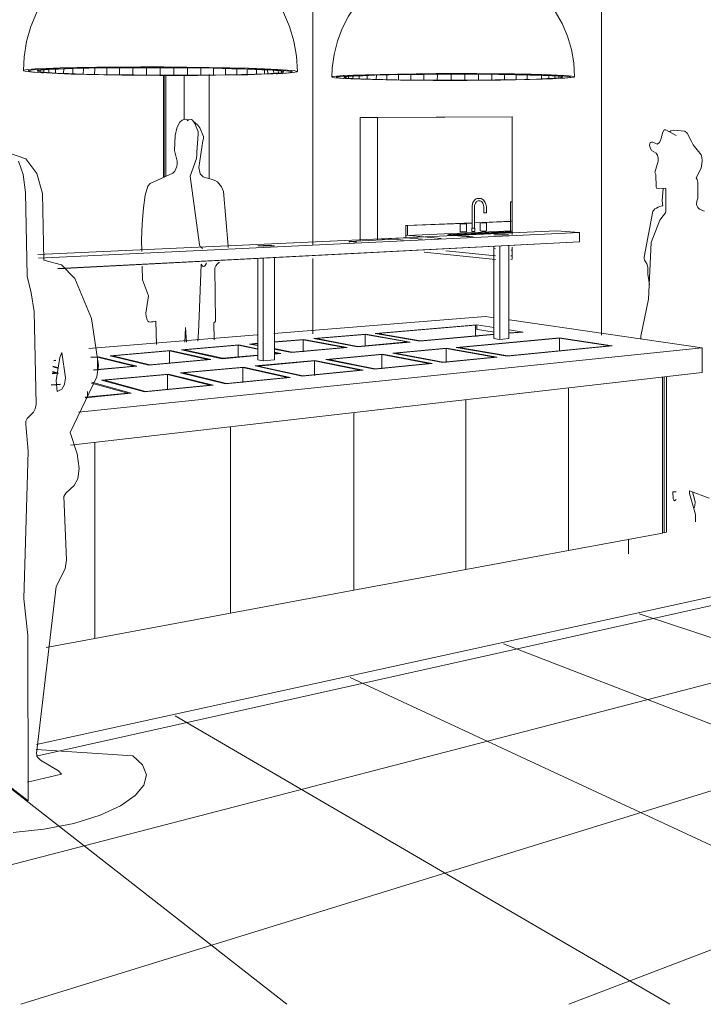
# Model space of a CAD drawing. Header units: metres. Extents: x -32 to 90, y -28 to 32.
# Tile 32 of 148: x 89.9995 to 90.0115, y 1.7346 to 1.7518. Entities that reach past the tile are written whole.
import ezdxf

# ---------------------------------------------------------------- set-up
doc = ezdxf.new("R2010")
doc.units = ezdxf.units.M
for name, color, linetype, lineweight in [('A-DETL-GENF', 92, 'Continuous', 18), ('A-FLOR', 192, 'Continuous', 18), ('A-FLOR-PATT', 8, 'Continuous', 50), ('A-GENM', 13, 'Continuous', 18), ('A-GLAZ', 151, 'Continuous', 18), ('A-WALL', 113, 'Continuous', 18), ('E-LITE-EQPM', 33, 'Continuous', 18), ('I-FURN', 30, 'Continuous', 18), ('P-SANR-FIXT', 6, 'Continuous', 18), ('Q-SPCQ', 91, 'Continuous', 9)]:
    doc.layers.add(name, color=color, linetype=linetype, lineweight=lineweight)

# ---------------------------------------------------------------- blocks, each defined once
blk = doc.blocks.new('FP_19-1-RESTAURANTE-BALCÃO DISTRIBUIÇÃO')
at = {"layer": 'A-FLOR-PATT', "lineweight": 9}
for p, q in [((-4.078629, 1.741843), (-4.091649, 1.738938)), ((-4.07868, 1.740638), (-4.081076, 1.74143)), ((-4.067111, 1.734591), (-4.083456, 1.740907)), ((-4.078686, 1.74051), (-4.10152, 1.734591)), ((-4.073826, 1.734591), (-4.086146, 1.740316)), ((-4.08054, 1.734591), (-4.08921, 1.739643)), ((-4.076968, 1.739213), (-4.091915, 1.734591)), ((-4.087254, 1.734591), (-4.092198, 1.738452)), ((-4.073499, 1.737966), (-4.08231, 1.734591))]:
    blk.add_line(p, q, dxfattribs=at)
blk = doc.blocks.new('FP_32-1-RESTAURANTE-BALCÃO DISTRIBUIÇÃO')
at = {"layer": 'E-LITE-EQPM', "lineweight": 9}
for p, q in [((-4.082788, 1.750802), (-4.082789, 1.750865)), ((-4.082659, 1.750808), (-4.08266, 1.750859)), ((-4.082557, 1.750814), (-4.082558, 1.750853)), ((-4.082485, 1.75082), (-4.082486, 1.750848)), ((-4.082445, 1.750827), (-4.082446, 1.750841))]:
    blk.add_line(p, q, dxfattribs=at)
blk = doc.blocks.new('FP_33-1-RESTAURANTE-BALCÃO DISTRIBUIÇÃO')
at = {"layer": 'E-LITE-EQPM', "lineweight": 9}
for p, q in [((-4.085847, 1.750797), (-4.085846, 1.750863)), ((-4.085685, 1.750792), (-4.085684, 1.750869)), ((-4.085501, 1.750788), (-4.0855, 1.750873)), ((-4.085299, 1.750784), (-4.085298, 1.750869)), ((-4.085298, 1.750869), (-4.085298, 1.750878)), ((-4.085081, 1.750866), (-4.08508, 1.750881)), ((-4.085081, 1.750781), (-4.085081, 1.750866)), ((-4.084852, 1.750864), (-4.084852, 1.750884)), ((-4.084852, 1.75078), (-4.084852, 1.750864)), ((-4.084616, 1.750778), (-4.084615, 1.750863)), ((-4.084615, 1.750863), (-4.084615, 1.750886)), ((-4.084375, 1.750863), (-4.084375, 1.750886)), ((-4.084374, 1.750778), (-4.084375, 1.750863)), ((-4.084133, 1.750863), (-4.084133, 1.750887)), ((-4.084133, 1.750779), (-4.084133, 1.750863)), ((-4.083894, 1.750865), (-4.083895, 1.750886)), ((-4.083894, 1.75078), (-4.083894, 1.750865)), ((-4.083662, 1.750868), (-4.083663, 1.750884)), ((-4.083662, 1.750782), (-4.083662, 1.750868)), ((-4.083441, 1.750871), (-4.083441, 1.750881)), ((-4.08344, 1.750785), (-4.083441, 1.750871)), ((-4.083233, 1.750875), (-4.083233, 1.750878)), ((-4.083232, 1.750789), (-4.083233, 1.750875)), ((-4.083041, 1.750794), (-4.083043, 1.750873)), ((-4.086222, 1.750821), (-4.086221, 1.750837)), ((-4.086174, 1.750815), (-4.086173, 1.750844)), ((-4.086094, 1.750808), (-4.086093, 1.75085)), ((-4.085984, 1.750802), (-4.085983, 1.750857))]:
    blk.add_line(p, q, dxfattribs=at)
blk = doc.blocks.new('FP_34-1-RESTAURANTE-BALCÃO DISTRIBUIÇÃO')
at = {"layer": 'E-LITE-EQPM', "lineweight": 9}
for p, q in [((-4.085981, 1.750861), (-4.085981, 1.750867)), ((-4.085808, 1.750867), (-4.085808, 1.750872)), ((-4.085609, 1.750872), (-4.085609, 1.750878)), ((-4.085386, 1.750877), (-4.085386, 1.750882)), ((-4.085144, 1.75088), (-4.085144, 1.750886)), ((-4.084887, 1.750883), (-4.084887, 1.750888)), ((-4.084619, 1.750885), (-4.084619, 1.75089)), ((-4.084346, 1.750886), (-4.084346, 1.750891)), ((-4.084072, 1.750886), (-4.084072, 1.750891)), ((-4.083804, 1.750885), (-4.083804, 1.75089)), ((-4.083545, 1.750882), (-4.083545, 1.750888)), ((-4.083301, 1.750879), (-4.083301, 1.750885)), ((-4.083077, 1.750876), (-4.083077, 1.750881)), ((-4.082875, 1.750871), (-4.082875, 1.750876)), ((-4.082699, 1.750866), (-4.0827, 1.750871)), ((-4.082553, 1.75086), (-4.082553, 1.750865)), ((-4.082438, 1.750853), (-4.082438, 1.750859)), ((-4.082354, 1.750847), (-4.082355, 1.750852)), ((-4.082304, 1.75084), (-4.082304, 1.750845)), ((-4.08229, 1.750833), (-4.08229, 1.750842))]:
    blk.add_line(p, q, dxfattribs=at)
blk = doc.blocks.new('FP_35-1-RESTAURANTE-BALCÃO DISTRIBUIÇÃO')
at = {"layer": 'E-LITE-EQPM', "lineweight": 9}
for p, q in [((-4.086382, 1.750837), (-4.086382, 1.750828)), ((-4.086374, 1.750833), (-4.086374, 1.750839)), ((-4.086331, 1.750841), (-4.086331, 1.750846)), ((-4.086254, 1.750848), (-4.086253, 1.750853)), ((-4.086143, 1.750854), (-4.086143, 1.750859))]:
    blk.add_line(p, q, dxfattribs=at)
blk = doc.blocks.new('FP_40-1-RESTAURANTE-BALCÃO DISTRIBUIÇÃO')
at = {"layer": 'E-LITE-EQPM', "lineweight": 9}
for p, q in [((-4.087589, 1.750893), (-4.08759, 1.750959)), ((-4.087483, 1.750899), (-4.087484, 1.750952)), ((-4.087402, 1.750906), (-4.087403, 1.750944)), ((-4.087349, 1.750913), (-4.087349, 1.750937)), ((-4.087323, 1.75092), (-4.087324, 1.750932))]:
    blk.add_line(p, q, dxfattribs=at)
blk = doc.blocks.new('FP_41-1-RESTAURANTE-BALCÃO DISTRIBUIÇÃO')
at = {"layer": 'E-LITE-EQPM', "lineweight": 9}
for p, q in [((-4.091606, 1.750935), (-4.091605, 1.750949)), ((-4.091574, 1.750927), (-4.091574, 1.750956)), ((-4.091513, 1.750919), (-4.091512, 1.750962)), ((-4.091423, 1.750912), (-4.091422, 1.75097)), ((-4.091307, 1.750905), (-4.091305, 1.750976)), ((-4.091166, 1.750898), (-4.091164, 1.750982)), ((-4.091003, 1.750892), (-4.091001, 1.750983)), ((-4.091001, 1.750983), (-4.091001, 1.750988)), ((-4.090821, 1.750886), (-4.090819, 1.750977)), ((-4.090819, 1.750977), (-4.090818, 1.750993)), ((-4.090622, 1.750881), (-4.09062, 1.750971)), ((-4.09062, 1.750971), (-4.090619, 1.750996)), ((-4.090408, 1.750877), (-4.090407, 1.750967)), ((-4.090407, 1.750967), (-4.090406, 1.751)), ((-4.090184, 1.750873), (-4.090183, 1.750962)), ((-4.090183, 1.750962), (-4.090182, 1.751002)), ((-4.089952, 1.75087), (-4.08995, 1.750959)), ((-4.08995, 1.750959), (-4.089949, 1.751003)), ((-4.089713, 1.750868), (-4.089712, 1.750957)), ((-4.089712, 1.750957), (-4.089712, 1.751003)), ((-4.089473, 1.750867), (-4.089472, 1.750955)), ((-4.089472, 1.750955), (-4.089471, 1.751003)), ((-4.089232, 1.750866), (-4.089231, 1.750955)), ((-4.089231, 1.750955), (-4.089231, 1.751001)), ((-4.088994, 1.750955), (-4.088994, 1.750999)), ((-4.088994, 1.750866), (-4.088994, 1.750955)), ((-4.088762, 1.750956), (-4.088763, 1.750996)), ((-4.088762, 1.750868), (-4.088762, 1.750956)), ((-4.088539, 1.750959), (-4.08854, 1.750992)), ((-4.088539, 1.750869), (-4.088539, 1.750959)), ((-4.088327, 1.750962), (-4.088328, 1.750987)), ((-4.088327, 1.750872), (-4.088327, 1.750962)), ((-4.088129, 1.750965), (-4.08813, 1.750982)), ((-4.088128, 1.750876), (-4.088129, 1.750965)), ((-4.087947, 1.75097), (-4.087948, 1.750976)), ((-4.087947, 1.75088), (-4.087947, 1.75097)), ((-4.087784, 1.750885), (-4.087785, 1.750969)), ((-4.087642, 1.75089), (-4.087643, 1.750962))]:
    blk.add_line(p, q, dxfattribs=at)
blk = doc.blocks.new('FP_42-1-RESTAURANTE-BALCÃO DISTRIBUIÇÃO')
at = {"layer": 'E-LITE-EQPM', "lineweight": 9}
for p, q in [((-4.091477, 1.750974), (-4.091477, 1.750979)), ((-4.09133, 1.75098), (-4.09133, 1.750986)), ((-4.091156, 1.750985), (-4.091156, 1.750991)), ((-4.090958, 1.75099), (-4.090958, 1.750996)), ((-4.090739, 1.750994), (-4.090739, 1.751)), ((-4.0905, 1.750998), (-4.0905, 1.751004)), ((-4.090247, 1.751), (-4.090247, 1.751006)), ((-4.089982, 1.751001), (-4.089982, 1.751007)), ((-4.089709, 1.751002), (-4.089709, 1.751008)), ((-4.089433, 1.751001), (-4.089433, 1.751007)), ((-4.089157, 1.750999), (-4.089157, 1.751005)), ((-4.088887, 1.750997), (-4.088887, 1.751003)), ((-4.088626, 1.750993), (-4.088626, 1.750999)), ((-4.088377, 1.750989), (-4.088377, 1.750995)), ((-4.088145, 1.750984), (-4.088145, 1.75099)), ((-4.087933, 1.750978), (-4.087933, 1.750984)), ((-4.087742, 1.750971), (-4.087742, 1.750977)), ((-4.087576, 1.750965), (-4.087576, 1.75097)), ((-4.087436, 1.750957), (-4.087436, 1.750963)), ((-4.087324, 1.75095), (-4.087324, 1.750955)), ((-4.08724, 1.750942), (-4.08724, 1.750948)), ((-4.087185, 1.750934), (-4.087185, 1.75094)), ((-4.087157, 1.750923), (-4.087158, 1.750933)), ((-4.087158, 1.750926), (-4.087158, 1.750932))]:
    blk.add_line(p, q, dxfattribs=at)
blk = doc.blocks.new('FP_43-1-RESTAURANTE-BALCÃO DISTRIBUIÇÃO')
at = {"layer": 'E-LITE-EQPM', "lineweight": 9}
for p, q in [((-4.09178, 1.750942), (-4.09178, 1.750948)), ((-4.091777, 1.750951), (-4.091778, 1.750941)), ((-4.091757, 1.75095), (-4.091757, 1.750956)), ((-4.091702, 1.750958), (-4.091702, 1.750964)), ((-4.091616, 1.750965), (-4.091616, 1.750971))]:
    blk.add_line(p, q, dxfattribs=at)

msp = doc.modelspace()

# ---------------------------------------------------------------- linework, layer by layer
at = {"layer": 'A-DETL-GENF', "lineweight": 9}
for p, q in [((90.002287, 1.75004), (90.002256, 1.74999)), ((90.002327, 1.750078), (90.002287, 1.75004)), ((90.002379, 1.750097), (90.002327, 1.750078)), ((90.002439, 1.750081), (90.002379, 1.750097)), ((90.002418, 1.750069), (90.002437, 1.750081)), ((90.002437, 1.750081), (90.00249, 1.75009)), ((90.00249, 1.75009), (90.00251, 1.750079)), ((90.00251, 1.750079), (90.002552, 1.750022)), ((90.002556, 1.750033), (90.002532, 1.750048)), ((90.002552, 1.750022), (90.002599, 1.749904)), ((90.002601, 1.749992), (90.002556, 1.750033)), ((90.002234, 1.749935), (90.002205, 1.749812)), ((90.002256, 1.74999), (90.002234, 1.749935)), ((90.002607, 1.749834), (90.002585, 1.74952)), ((90.002599, 1.749904), (90.002606, 1.749871)), ((90.002638, 1.749942), (90.002601, 1.749992)), ((90.002606, 1.749871), (90.002607, 1.749834)), ((90.002699, 1.74979), (90.002638, 1.749942)), ((90.010754, 1.749865), (90.010717, 1.749738)), ((90.010774, 1.749906), (90.010754, 1.749865)), ((90.010801, 1.74991), (90.010774, 1.749906)), ((90.010984, 1.749812), (90.010801, 1.74991)), ((90.010894, 1.749891), (90.01087, 1.749874)), ((90.010946, 1.749904), (90.010894, 1.749891)), ((90.011139, 1.749884), (90.010946, 1.749904)), ((90.011178, 1.749853), (90.011139, 1.749884)), ((90.011255, 1.749705), (90.011178, 1.749853)), ((90.002205, 1.749812), (90.002195, 1.749544)), ((90.002622, 1.749247), (90.002687, 1.749714)), ((90.002687, 1.749714), (90.002702, 1.749758)), ((90.002701, 1.749779), (90.002699, 1.74979)), ((90.002702, 1.74977), (90.002701, 1.749779)), ((90.002703, 1.749762), (90.002702, 1.74977)), ((90.002702, 1.749758), (90.002703, 1.749762)), ((90.010522, 1.749663), (90.01052, 1.749633)), ((90.010532, 1.749684), (90.010522, 1.749663)), ((90.01055, 1.749694), (90.010532, 1.749684)), ((90.010573, 1.749693), (90.01055, 1.749694)), ((90.010654, 1.749659), (90.010573, 1.749693)), ((90.010691, 1.749685), (90.010654, 1.749659)), ((90.010717, 1.749738), (90.010691, 1.749685)), ((90.011282, 1.749644), (90.011255, 1.749705)), ((89.999265, 1.749512), (89.999589, 1.749402)), ((90.002195, 1.749544), (90.00224, 1.749359)), ((90.002585, 1.74952), (90.002587, 1.749471)), ((90.01052, 1.749633), (90.010528, 1.749597)), ((90.010528, 1.749597), (90.010545, 1.749556)), ((90.010545, 1.749556), (90.010554, 1.749545)), ((90.010554, 1.749545), (90.010634, 1.749502)), ((90.010634, 1.749502), (90.01066, 1.749462)), ((90.011422, 1.749469), (90.011282, 1.749644)), ((89.99954, 1.749129), (89.999461, 1.749362)), ((89.999589, 1.749402), (89.999783, 1.749144)), ((90.002241, 1.749312), (90.002234, 1.749266)), ((90.00224, 1.749359), (90.002241, 1.749312)), ((90.002581, 1.749406), (90.00247, 1.749096)), ((90.002587, 1.749471), (90.002581, 1.749406)), ((90.010667, 1.749358), (90.01061, 1.74916)), ((90.01066, 1.749462), (90.010669, 1.749413)), ((90.010669, 1.749413), (90.010667, 1.749358)), ((90.011434, 1.749431), (90.011422, 1.749469)), ((90.011425, 1.749237), (90.011441, 1.749361)), ((90.011441, 1.749361), (90.011434, 1.749431)), ((89.999783, 1.749144), (89.999881, 1.748795)), ((90.002166, 1.74915), (90.001764, 1.748968)), ((90.002197, 1.749184), (90.002166, 1.74915)), ((90.002219, 1.749223), (90.002197, 1.749184)), ((90.002234, 1.749266), (90.002219, 1.749223)), ((90.002644, 1.74914), (90.002622, 1.749247)), ((90.002698, 1.749087), (90.002644, 1.74914)), ((90.01061, 1.74916), (90.010626, 1.749125)), ((90.011338, 1.749068), (90.011425, 1.749237)), ((89.999583, 1.748808), (89.99954, 1.749129)), ((90.001764, 1.748968), (90.001725, 1.748919)), ((90.00247, 1.749096), (90.00263, 1.747897)), ((90.002774, 1.749062), (90.002698, 1.749087)), ((90.00286, 1.74904), (90.002774, 1.749062)), ((90.002945, 1.748998), (90.00286, 1.74904)), ((90.003018, 1.748912), (90.002945, 1.748998)), ((90.010626, 1.749125), (90.010632, 1.748913)), ((90.011352, 1.749037), (90.011338, 1.749068)), ((90.011363, 1.748991), (90.011352, 1.749037)), ((90.011367, 1.748711), (90.011363, 1.748991)), ((89.999609, 1.747347), (89.999583, 1.748808)), ((89.999881, 1.748795), (89.999904, 1.747625)), ((90.001725, 1.748919), (90.001681, 1.748767)), ((90.003049, 1.748827), (90.003018, 1.748912)), ((90.003135, 1.747872), (90.003049, 1.748827)), ((90.010632, 1.748913), (90.010642, 1.748886)), ((90.010642, 1.748886), (90.010801, 1.748879)), ((90.010755, 1.74888), (90.010742, 1.748663)), ((90.010801, 1.748879), (90.010801, 1.748484)), ((90.001681, 1.748767), (90.001648, 1.748541)), ((90.010742, 1.748663), (90.01075, 1.74858)), ((90.011342, 1.748608), (90.011347, 1.748657)), ((90.011347, 1.748657), (90.011354, 1.748677)), ((90.011354, 1.748677), (90.011361, 1.748695)), ((90.011361, 1.748695), (90.011367, 1.748711)), ((90.001648, 1.748541), (90.001625, 1.748269)), ((90.010575, 1.748482), (90.010425, 1.747679)), ((90.010591, 1.748504), (90.010575, 1.748482)), ((90.010613, 1.748523), (90.010591, 1.748504)), ((90.010639, 1.748539), (90.010613, 1.748523)), ((90.010667, 1.748552), (90.010639, 1.748539)), ((90.010696, 1.748563), (90.010667, 1.748552)), ((90.010724, 1.748572), (90.010696, 1.748563)), ((90.010795, 1.748457), (90.010698, 1.748326)), ((90.01075, 1.74858), (90.010724, 1.748572)), ((90.010801, 1.748484), (90.010795, 1.748457)), ((90.011346, 1.748581), (90.011342, 1.748608)), ((90.011364, 1.748547), (90.011346, 1.748581)), ((90.011395, 1.748521), (90.011364, 1.748547)), ((90.011436, 1.7485), (90.011395, 1.748521)), ((90.01148, 1.748481), (90.011436, 1.7485)), ((90.010698, 1.748326), (90.010545, 1.747935)), ((90.001625, 1.748269), (90.001612, 1.747979)), ((90.001612, 1.747979), (90.001618, 1.74778)), ((90.010545, 1.747935), (90.010501, 1.746942)), ((90.00263, 1.747897), (90.002644, 1.747863)), ((90.002644, 1.747863), (90.002682, 1.747831)), ((90.003134, 1.74785), (90.003135, 1.747872)), ((89.999904, 1.747625), (90.000211, 1.747542)), ((90.002973, 1.747583), (90.002985, 1.747591)), ((90.010425, 1.747679), (90.010426, 1.747649)), ((90.010426, 1.747649), (90.010432, 1.747626)), ((90.010432, 1.747626), (90.010441, 1.747608)), ((90.010441, 1.747608), (90.010451, 1.747592)), ((90.010451, 1.747592), (90.010461, 1.747578)), ((90.000211, 1.747542), (90.000446, 1.747307)), ((90.001626, 1.747521), (90.001633, 1.747284)), ((90.002662, 1.747553), (90.002625, 1.746639)), ((90.002686, 1.747522), (90.002662, 1.747553)), ((90.00271, 1.747517), (90.002686, 1.747522)), ((90.002731, 1.747532), (90.00271, 1.747517)), ((90.002748, 1.747564), (90.002731, 1.747532)), ((90.002752, 1.747581), (90.002748, 1.747564)), ((90.0029, 1.747489), (90.002916, 1.747525)), ((90.002911, 1.746559), (90.0029, 1.747489)), ((90.002916, 1.747525), (90.002941, 1.747556)), ((90.002941, 1.747556), (90.002973, 1.747583)), ((90.010461, 1.747578), (90.010471, 1.747563)), ((90.010471, 1.747563), (90.010477, 1.747545)), ((90.010477, 1.747545), (90.010486, 1.747505)), ((90.010486, 1.747505), (90.010489, 1.747464)), ((90.010489, 1.747464), (90.01049, 1.747422)), ((90.01049, 1.747422), (90.01049, 1.747378)), ((89.999684, 1.747055), (89.999609, 1.747347)), ((90.000446, 1.747307), (90.000738, 1.746606)), ((90.001633, 1.747284), (90.00174, 1.746999)), ((90.01049, 1.747378), (90.010518, 1.747193)), ((89.999731, 1.746725), (89.999684, 1.747055)), ((90.00174, 1.746999), (90.001693, 1.746695)), ((90.010501, 1.746942), (90.010367, 1.746293)), ((89.99977, 1.745099), (89.999731, 1.746725)), ((90.000738, 1.746606), (90.000859, 1.745782)), ((90.001693, 1.746695), (90.001695, 1.746636)), ((90.001695, 1.746636), (90.001712, 1.746578)), ((90.001712, 1.746578), (90.001726, 1.746558)), ((90.001726, 1.746558), (90.001746, 1.746547)), ((90.001818, 1.746548), (90.001842, 1.746554)), ((90.001842, 1.746554), (90.001864, 1.746559)), ((90.001864, 1.746559), (90.001875, 1.746148)), ((90.002625, 1.746639), (90.002615, 1.746367)), ((90.002899, 1.746539), (90.002911, 1.746559)), ((90.001746, 1.746547), (90.001769, 1.746542)), ((90.001769, 1.746542), (90.001793, 1.746543)), ((90.001793, 1.746543), (90.001818, 1.746548)), ((90.002373, 1.746188), (90.002384, 1.746448)), ((90.002384, 1.746448), (90.002404, 1.746191)), ((90.002883, 1.74653), (90.002899, 1.746539)), ((90.002889, 1.74623), (90.002883, 1.74653)), ((90.002615, 1.746367), (90.002601, 1.746208)), ((90.010367, 1.746293), (90.010365, 1.746241)), ((90.000181, 1.745922), (90.000121, 1.74552)), ((90.000181, 1.745922), (90.000217, 1.746007)), ((90.000282, 1.745564), (90.000217, 1.746007)), ((90.000859, 1.745782), (90.000834, 1.745583)), ((90.000121, 1.74552), (90.000135, 1.745325)), ((90.000267, 1.745449), (90.000282, 1.745564)), ((90.000834, 1.745583), (90.000365, 1.744606)), ((90.000135, 1.745325), (90.000221, 1.745364)), ((90.000221, 1.745364), (90.000267, 1.745449)), ((89.999723, 1.744962), (89.999754, 1.745019)), ((89.999754, 1.745019), (89.99977, 1.745099)), ((89.999589, 1.744808), (89.99961, 1.744851)), ((89.99961, 1.744851), (89.999723, 1.744962)), ((89.999588, 1.744747), (89.999589, 1.744808)), ((89.999629, 1.744279), (89.999588, 1.744747)), ((90.000365, 1.744606), (90.000486, 1.744236)), ((89.999552, 1.741692), (89.999629, 1.744279)), ((90.000486, 1.744236), (90.000522, 1.743974)), ((90.000522, 1.743974), (90.000497, 1.743795)), ((90.000497, 1.743795), (90.000434, 1.743679)), ((90.000434, 1.743679), (90.000288, 1.743546)), ((90.000288, 1.743546), (90.000251, 1.743487)), ((90.000251, 1.743487), (90.000299, 1.742375)), ((90.010984, 1.743567), (90.010928, 1.743569)), ((90.010934, 1.743445), (90.010928, 1.743569)), ((90.010944, 1.743419), (90.010934, 1.743445)), ((90.011218, 1.743539), (90.011218, 1.743588)), ((90.011218, 1.743588), (90.011564, 1.743456)), ((90.011322, 1.743173), (90.011218, 1.743539)), ((90.011308, 1.743441), (90.011271, 1.743565)), ((90.010957, 1.743409), (90.010944, 1.743419)), ((90.010975, 1.743422), (90.010957, 1.743409)), ((90.010984, 1.743436), (90.010975, 1.743422)), ((90.011295, 1.743278), (90.011305, 1.743304)), ((90.011305, 1.743304), (90.011311, 1.74333)), ((90.011315, 1.743389), (90.011308, 1.743441)), ((90.011311, 1.74333), (90.011315, 1.743389)), ((90.011322, 1.743173), (90.011321, 1.743042)), ((90.000299, 1.742375), (90.000279, 1.742219)), ((90.000279, 1.742219), (90.000118, 1.741908)), ((90.000118, 1.741908), (89.999774, 1.738987)), ((89.999623, 1.741052), (89.999552, 1.741692)), ((89.99963, 1.738153), (89.999623, 1.741052)), ((90.001461, 1.738941), (89.999766, 1.739053)), ((89.999774, 1.738987), (89.999795, 1.738923)), ((89.999795, 1.738923), (89.999847, 1.73887)), ((89.999847, 1.73887), (90.00016, 1.738683)), ((90.001635, 1.738783), (90.001461, 1.738941)), ((90.000213, 1.73862), (89.999616, 1.738481)), ((90.00016, 1.738683), (90.000213, 1.73862)), ((90.0017, 1.738611), (90.001635, 1.738783)), ((89.99963, 1.738153), (89.999216, 1.738475)), ((90.001657, 1.738429), (90.0017, 1.738611)), ((90.001506, 1.738246), (90.001657, 1.738429)), ((90.001249, 1.738067), (90.001506, 1.738246)), ((90.000889, 1.737902), (90.001249, 1.738067)), ((89.999905, 1.737657), (90.000429, 1.73776)), ((90.000429, 1.73776), (90.000889, 1.737902)), ((89.999368, 1.7376), (89.999905, 1.737657))]:
    msp.add_line(p, q, dxfattribs=at)
at = {"layer": 'A-FLOR', "lineweight": 9}
msp.add_line((89.999775, 1.73914), (90.012791, 1.741992), dxfattribs=at)
at = {"layer": 'A-GENM', "lineweight": 9}
for p, q in [((90.008116, 1.74865), (90.008082, 1.748649)), ((90.008082, 1.748649), (90.008117, 1.74865)), ((90.008082, 1.748649), (90.008082, 1.748119)), ((90.008102, 1.748651), (90.008116, 1.748651)), ((90.007409, 1.74828), (90.006247, 1.748232)), ((90.006274, 1.74823), (90.007409, 1.748276)), ((90.008093, 1.748308), (90.007452, 1.748281)), ((90.007452, 1.748278), (90.008093, 1.748304)), ((90.008886, 1.74814), (89.999799, 1.747722)), ((89.999809, 1.747662), (90.009288, 1.748109)), ((90.006247, 1.748232), (90.006274, 1.74823)), ((90.006247, 1.748232), (90.006247, 1.748063)), ((90.006274, 1.74806), (90.006274, 1.74823)), ((90.008093, 1.748142), (90.006274, 1.74806)), ((90.007123, 1.748072), (90.008006, 1.748113)), ((90.008082, 1.748119), (90.008116, 1.748116)), ((90.009288, 1.748109), (90.008886, 1.74814)), ((90.009288, 1.748109), (90.009288, 1.747946)), ((90.009288, 1.747946), (90.000149, 1.747477)), ((90.009283, 1.747945), (90.000149, 1.747476)), ((90.00606, 1.747991), (90.005255, 1.747953)), ((90.005255, 1.747953), (90.005391, 1.74794)), ((90.005255, 1.747933), (90.005255, 1.747953)), ((90.006198, 1.747978), (90.00606, 1.747991)), ((90.006247, 1.748063), (90.006868, 1.748008)), ((90.006247, 1.748017), (90.006247, 1.748063)), ((90.006274, 1.74806), (90.006247, 1.748063)), ((90.00743, 1.748034), (90.007101, 1.748062)), ((90.00795, 1.748078), (90.007788, 1.748071)), ((90.007788, 1.748071), (90.007893, 1.748062)), ((90.007893, 1.748062), (90.008055, 1.74807)), ((90.008055, 1.74807), (90.00795, 1.748078)), ((90.003848, 1.747888), (90.003652, 1.747879)), ((90.003652, 1.747879), (90.003747, 1.747868)), ((90.003747, 1.747868), (90.003944, 1.747877)), ((90.003944, 1.747877), (90.003848, 1.747888)), ((90.007818, 1.747639), (90.006568, 1.747765)), ((90.006948, 1.747787), (90.007818, 1.747701)), ((90.007821, 1.747827), (90.007783, 1.74783)), ((90.007788, 1.747867), (90.007788, 1.746254)), ((90.007893, 1.747873), (90.007893, 1.746237)), ((90.008055, 1.746251), (90.008055, 1.747881)), ((90.008116, 1.747799), (90.008092, 1.747802)), ((90.003652, 1.747654), (90.003652, 1.745881)), ((90.003747, 1.74766), (90.003747, 1.74586)), ((90.003944, 1.745878), (90.003944, 1.74767)), ((90.008089, 1.747702), (90.008113, 1.747704)), ((90.008113, 1.747642), (90.008089, 1.74764)), ((90.007644, 1.74664), (90.003934, 1.746342)), ((90.007797, 1.746618), (90.007644, 1.74664)), ((90.011439, 1.746091), (90.008064, 1.74658)), ((90.005711, 1.746342), (90.007489, 1.746491)), ((90.007449, 1.746488), (90.005711, 1.746342)), ((90.005754, 1.746341), (90.007467, 1.746485)), ((90.007467, 1.746485), (90.007449, 1.746488)), ((90.007467, 1.746485), (90.007467, 1.74629)), ((90.007469, 1.746415), (90.007793, 1.746365)), ((90.007469, 1.746298), (90.007469, 1.746415)), ((90.007489, 1.746491), (90.007793, 1.746445)), ((90.007489, 1.746491), (90.007489, 1.746417)), ((90.00806, 1.746404), (90.008302, 1.746367)), ((90.003642, 1.746318), (90.000693, 1.74608)), ((90.003937, 1.746193), (90.004459, 1.746237)), ((90.004459, 1.746237), (90.003937, 1.746193)), ((90.003937, 1.746189), (90.004449, 1.746231)), ((90.004449, 1.746231), (90.005173, 1.746095)), ((90.004449, 1.746022), (90.004449, 1.746231)), ((90.004459, 1.746237), (90.005219, 1.746094)), ((90.005219, 1.746094), (90.004459, 1.746237)), ((90.004635, 1.746252), (90.005544, 1.746328)), ((90.005544, 1.746328), (90.004635, 1.746252)), ((90.005398, 1.74611), (90.004635, 1.746252)), ((90.004635, 1.746252), (90.005398, 1.74611)), ((90.004679, 1.746251), (90.005535, 1.746323)), ((90.005408, 1.746116), (90.004679, 1.746251)), ((90.005535, 1.746323), (90.006279, 1.746193)), ((90.005535, 1.746118), (90.005535, 1.746323)), ((90.005544, 1.746328), (90.006324, 1.746192)), ((90.006324, 1.746192), (90.005544, 1.746328)), ((90.006495, 1.746207), (90.005711, 1.746342)), ((90.005711, 1.746342), (90.006495, 1.746207)), ((90.006502, 1.746213), (90.005754, 1.746341)), ((90.00779, 1.746322), (90.006495, 1.746207)), ((90.006495, 1.746207), (90.00779, 1.746322)), ((90.00779, 1.746327), (90.006502, 1.746213)), ((90.007131, 1.746098), (90.008941, 1.746265)), ((90.008941, 1.746265), (90.007131, 1.746098)), ((90.007179, 1.746097), (90.008942, 1.74626)), ((90.007503, 1.746293), (90.007469, 1.746298)), ((90.007489, 1.746295), (90.007489, 1.746291)), ((90.007893, 1.746237), (90.007788, 1.746254)), ((90.008055, 1.746251), (90.007893, 1.746237)), ((90.008302, 1.746367), (90.008058, 1.746345)), ((90.008243, 1.746367), (90.008058, 1.74635)), ((90.008058, 1.746345), (90.008262, 1.746364)), ((90.008262, 1.746364), (90.008243, 1.746367)), ((90.008941, 1.746265), (90.009863, 1.746125)), ((90.009863, 1.746125), (90.008941, 1.746265)), ((90.008942, 1.74626), (90.009821, 1.746126)), ((90.008942, 1.74626), (90.008942, 1.746029)), ((90.000511, 1.744964), (90.011439, 1.746091)), ((90.001064, 1.745952), (90.002122, 1.746041)), ((90.002122, 1.746041), (90.001064, 1.745952)), ((90.001111, 1.745951), (90.002106, 1.746035)), ((90.002106, 1.746035), (90.00278, 1.745884)), ((90.002106, 1.745815), (90.002106, 1.746035)), ((90.002122, 1.746041), (90.002829, 1.745883)), ((90.002829, 1.745883), (90.002122, 1.746041)), ((90.002316, 1.746057), (90.00332, 1.746141)), ((90.00332, 1.746141), (90.002316, 1.746057)), ((90.003028, 1.7459), (90.002316, 1.746057)), ((90.002316, 1.746057), (90.003028, 1.7459)), ((90.002362, 1.746056), (90.003307, 1.746136)), ((90.003042, 1.745907), (90.002362, 1.746056)), ((90.003307, 1.746136), (90.003648, 1.746066)), ((90.003307, 1.745921), (90.003307, 1.746136)), ((90.00332, 1.746141), (90.003648, 1.746074)), ((90.003648, 1.746074), (90.00332, 1.746141)), ((90.003505, 1.746157), (90.003645, 1.746169)), ((90.003645, 1.746169), (90.003505, 1.746157)), ((90.003646, 1.746128), (90.003505, 1.746157)), ((90.003505, 1.746157), (90.003646, 1.746128)), ((90.00355, 1.746156), (90.003645, 1.746164)), ((90.003646, 1.746137), (90.00355, 1.746156)), ((90.004256, 1.746014), (90.003939, 1.746078)), ((90.004244, 1.746008), (90.00394, 1.746069)), ((90.00394, 1.746069), (90.004244, 1.746008)), ((90.005219, 1.746094), (90.004244, 1.746008)), ((90.004244, 1.746008), (90.005219, 1.746094)), ((90.005173, 1.746095), (90.004256, 1.746014)), ((90.006324, 1.746192), (90.005398, 1.74611)), ((90.005398, 1.74611), (90.006324, 1.746192)), ((90.006279, 1.746193), (90.005408, 1.746116)), ((90.006019, 1.745995), (90.006958, 1.746082)), ((90.006958, 1.746082), (90.006019, 1.745995)), ((90.006067, 1.745994), (90.006952, 1.746076)), ((90.006952, 1.746076), (90.007801, 1.745928)), ((90.006952, 1.746076), (90.006952, 1.745833)), ((90.006958, 1.746082), (90.00785, 1.745927)), ((90.00785, 1.745927), (90.006958, 1.746082)), ((90.008025, 1.745944), (90.007131, 1.746098)), ((90.007131, 1.746098), (90.008025, 1.745944)), ((90.008032, 1.74595), (90.007179, 1.746097)), ((90.009863, 1.746125), (90.008025, 1.745944)), ((90.008025, 1.745944), (90.009863, 1.746125)), ((90.009821, 1.746126), (90.008032, 1.74595)), ((90.011439, 1.746091), (90.011439, 1.745657)), ((90.000079, 1.745865), (90.000113, 1.745867)), ((90.000081, 1.74587), (90.000112, 1.745872)), ((90.000112, 1.745872), (90.000081, 1.74587)), ((90.000727, 1.745924), (90.000859, 1.745935)), ((90.000859, 1.745935), (90.000727, 1.745924)), ((90.000728, 1.745919), (90.000841, 1.745929)), ((90.000841, 1.745929), (90.001485, 1.745769)), ((90.000841, 1.745703), (90.000841, 1.745929)), ((90.000859, 1.745935), (90.001534, 1.745768)), ((90.001534, 1.745768), (90.000859, 1.745935)), ((90.001744, 1.745787), (90.001064, 1.745952)), ((90.001064, 1.745952), (90.001744, 1.745787)), ((90.001761, 1.745794), (90.001111, 1.745951)), ((90.002829, 1.745883), (90.001744, 1.745787)), ((90.001744, 1.745787), (90.002829, 1.745883)), ((90.00278, 1.745884), (90.001761, 1.745794)), ((90.00365, 1.745955), (90.003028, 1.7459)), ((90.003028, 1.7459), (90.00365, 1.745955)), ((90.00365, 1.745961), (90.003042, 1.745907)), ((90.003609, 1.745772), (90.004655, 1.745869)), ((90.004655, 1.745869), (90.003609, 1.745772)), ((90.003747, 1.74586), (90.003652, 1.745881)), ((90.00366, 1.745771), (90.004644, 1.745862)), ((90.003944, 1.745878), (90.003747, 1.74586)), ((90.003941, 1.746015), (90.004056, 1.745991)), ((90.004056, 1.745991), (90.003941, 1.746015)), ((90.003941, 1.746006), (90.004008, 1.745992)), ((90.004008, 1.745992), (90.003941, 1.745986)), ((90.004056, 1.745991), (90.003941, 1.745981)), ((90.003941, 1.745981), (90.004056, 1.745991)), ((90.004644, 1.745862), (90.005449, 1.745697)), ((90.004644, 1.745862), (90.004644, 1.745606)), ((90.004655, 1.745869), (90.0055, 1.745696)), ((90.0055, 1.745696), (90.004655, 1.745869)), ((90.004847, 1.745887), (90.005837, 1.745978)), ((90.005837, 1.745978), (90.004847, 1.745887)), ((90.005696, 1.745715), (90.004847, 1.745887)), ((90.004847, 1.745887), (90.005696, 1.745715)), ((90.004896, 1.745885), (90.005828, 1.745972)), ((90.005707, 1.745722), (90.004896, 1.745885)), ((90.005828, 1.745972), (90.006658, 1.745816)), ((90.005828, 1.745972), (90.005828, 1.745722)), ((90.005837, 1.745978), (90.006707, 1.745815)), ((90.006707, 1.745815), (90.005837, 1.745978)), ((90.006893, 1.745833), (90.006019, 1.745995)), ((90.006019, 1.745995), (90.006893, 1.745833)), ((90.006901, 1.745839), (90.006067, 1.745994)), ((90.00785, 1.745927), (90.006893, 1.745833)), ((90.006893, 1.745833), (90.00785, 1.745927)), ((90.007801, 1.745928), (90.006901, 1.745839)), ((90.000143, 1.745733), (90.000061, 1.745755)), ((90.000061, 1.745755), (90.000143, 1.745733)), ((90.00014, 1.745746), (90.000062, 1.745767)), ((90.001485, 1.745769), (90.000773, 1.745706)), ((90.001534, 1.745768), (90.000773, 1.745701)), ((90.000773, 1.745701), (90.001534, 1.745768)), ((90.002301, 1.745651), (90.003406, 1.745753)), ((90.003406, 1.745753), (90.002301, 1.745651)), ((90.002352, 1.74565), (90.003393, 1.745746)), ((90.003393, 1.745746), (90.004171, 1.745572)), ((90.003393, 1.745746), (90.003393, 1.745483)), ((90.003406, 1.745753), (90.004223, 1.745571)), ((90.004223, 1.745571), (90.003406, 1.745753)), ((90.00443, 1.745591), (90.003609, 1.745772)), ((90.003609, 1.745772), (90.00443, 1.745591)), ((90.004444, 1.745599), (90.00366, 1.745771)), ((90.0055, 1.745696), (90.00443, 1.745591)), ((90.00443, 1.745591), (90.0055, 1.745696)), ((90.005449, 1.745697), (90.004444, 1.745599)), ((90.006707, 1.745815), (90.005696, 1.745715)), ((90.005696, 1.745715), (90.006707, 1.745815)), ((90.006658, 1.745816), (90.005707, 1.745722)), ((90.000162, 1.745646), (90.00005, 1.745637)), ((90.00005, 1.745637), (90.000162, 1.745646)), ((90.000114, 1.745648), (90.000051, 1.745642)), ((90.000053, 1.745665), (90.000114, 1.745648)), ((90.000054, 1.745677), (90.000161, 1.745648)), ((90.000161, 1.745648), (90.000054, 1.745677)), ((90.011439, 1.745657), (90.00037, 1.744388)), ((90.000915, 1.745523), (90.002086, 1.745631)), ((90.002086, 1.745631), (90.000915, 1.745523)), ((90.001665, 1.74532), (90.000915, 1.745523)), ((90.000915, 1.745523), (90.001665, 1.74532)), ((90.000968, 1.745522), (90.00207, 1.745624)), ((90.001684, 1.745328), (90.000968, 1.745522)), ((90.00207, 1.745624), (90.002816, 1.745439)), ((90.00207, 1.745624), (90.00207, 1.745353)), ((90.002086, 1.745631), (90.002869, 1.745438)), ((90.002869, 1.745438), (90.002086, 1.745631)), ((90.003089, 1.745459), (90.002301, 1.745651)), ((90.002301, 1.745651), (90.003089, 1.745459)), ((90.003105, 1.745467), (90.002352, 1.74565)), ((90.004223, 1.745571), (90.003089, 1.745459)), ((90.003089, 1.745459), (90.004223, 1.745571)), ((90.004171, 1.745572), (90.003105, 1.745467)), ((90.010745, 1.742846), (90.010745, 1.745573)), ((90.000034, 1.745442), (90.000193, 1.745456)), ((90.000193, 1.745456), (90.000034, 1.745442)), ((90.000035, 1.745435), (90.000192, 1.74545)), ((90.00074, 1.745474), (90.001376, 1.745298)), ((90.000746, 1.745486), (90.001431, 1.745297)), ((90.001431, 1.745297), (90.000746, 1.745486)), ((90.002869, 1.745438), (90.001665, 1.74532)), ((90.001665, 1.74532), (90.002869, 1.745438)), ((90.002816, 1.745439), (90.001684, 1.745328)), ((90.009095, 1.74254), (90.009095, 1.745383)), ((90.009095, 1.74254), (90.009095, 1.745383)), ((90.001431, 1.745297), (90.000625, 1.745217)), ((90.000625, 1.745217), (90.001431, 1.745297)), ((90.001376, 1.745298), (90.000628, 1.745224)), ((90.000669, 1.745328), (90.000669, 1.745215)), ((90.007299, 1.742207), (90.007299, 1.745177)), ((90.007299, 1.742207), (90.007299, 1.745177)), ((90.005334, 1.741843), (90.005334, 1.744952)), ((90.005334, 1.741843), (90.005334, 1.744952)), ((90.003176, 1.741443), (90.003176, 1.744704)), ((90.003176, 1.741443), (90.003176, 1.744704)), ((90.000797, 1.741001), (90.000797, 1.744431)), ((90.000797, 1.741001), (90.000797, 1.744431)), ((90.010745, 1.742846), (90.009095, 1.74254)), ((90.009095, 1.74254), (90.007299, 1.742207)), ((90.007299, 1.742207), (90.005334, 1.741843)), ((90.005334, 1.741843), (90.003176, 1.741443)), ((90.003176, 1.741443), (90.000797, 1.741001)), ((90.000797, 1.741001), (89.999944, 1.740843))]:
    msp.add_line(p, q, dxfattribs=at)
for points in [[(90.008006, 1.748113, 0), (90.008031, 1.748114, 0), (90.00806, 1.748114, 0), (90.008089, 1.748114, 0), (90.008092, 1.748114, 0)], [(90.007101, 1.748062, 0), (90.007086, 1.748064, 0), (90.007078, 1.748066, 0), (90.007078, 1.748068, 0), (90.007086, 1.748069, 0), (90.007101, 1.748071, 0), (90.007123, 1.748072, 0)]]:
    msp.add_polyline3d(points, dxfattribs=at)
at = {"layer": 'A-GLAZ', "lineweight": 9}
for p, q in [((90.002002, 1.750873), (90.002002, 1.749077)), ((90.002014, 1.750872), (90.002014, 1.749083)), ((90.002044, 1.749096), (90.002044, 1.750872))]:
    msp.add_line(p, q, dxfattribs=at)
at = {"layer": 'A-WALL', "lineweight": 9}
for p, q in [((90.009677, 1.746311), (90.009677, 1.755619)), ((90.004619, 1.754967), (90.004619, 1.7479)), ((90.002044, 1.750872), (90.002044, 1.749096)), ((90.002361, 1.750092), (90.002361, 1.750872)), ((90.002801, 1.750875), (90.002801, 1.749053)), ((90.005448, 1.750123), (90.008113, 1.750139)), ((90.005448, 1.747962), (90.005448, 1.750123)), ((90.00575, 1.750122), (90.005448, 1.750123)), ((90.008115, 1.750136), (90.00575, 1.750122)), ((90.00575, 1.750122), (90.00575, 1.747976)), ((90.008113, 1.750139), (90.008113, 1.748077)), ((90.008113, 1.747852), (90.008113, 1.747642)), ((90.004619, 1.747655), (90.004619, 1.746337))]:
    msp.add_line(p, q, dxfattribs=at)
at = {"layer": 'E-LITE-EQPM', "lineweight": 9}
for p, q in [((90.003974, 1.750891), (90.003992, 1.750892)), ((90.005219, 1.750805), (90.005231, 1.750805))]:
    msp.add_line(p, q, dxfattribs=at)
for points in [[(90.004346, 1.750928, 0), (90.00433, 1.751196, 0), (90.004284, 1.75146, 0), (90.004209, 1.751718, 0), (90.004104, 1.751966, 0), (90.003973, 1.752201, 0), (90.003815, 1.75242, 0), (90.003633, 1.75262, 0), (90.00343, 1.752799, 0), (90.003208, 1.752954, 0), (90.002969, 1.753084, 0), (90.002716, 1.753186, 0), (90.002454, 1.753259, 0), (90.00232, 1.753284, 0), (90.002185, 1.753302, 0), (90.002117, 1.753308, 0), (90.002049, 1.753312, 0), (90.001981, 1.753315, 0), (90.001913, 1.753315, 0), (90.00185, 1.753313, 0), (90.00174, 1.753307, 0), (90.001649, 1.753298, 0), (90.001503, 1.753276, 0), (90.001452, 1.753266, 0)], [(90.001452, 1.753266, 0), (90.001188, 1.753196, 0), (90.000933, 1.753096, 0), (90.000691, 1.752968, 0), (90.000466, 1.752813, 0), (90.000259, 1.752634, 0), (90.000075, 1.752432, 0), (89.999915, 1.75221, 0), (89.999782, 1.751971, 0), (89.999677, 1.751719, 0), (89.999602, 1.751456, 0), (89.999558, 1.751187, 0), (89.999545, 1.750947, 0)], [(90.006794, 1.752936, 0), (90.006675, 1.752916, 0), (90.006557, 1.75289, 0), (90.006327, 1.752817, 0), (90.006106, 1.752718, 0), (90.005898, 1.752596, 0), (90.005706, 1.752451, 0), (90.005531, 1.752285, 0), (90.005376, 1.7521, 0), (90.005243, 1.751899, 0), (90.005134, 1.751685, 0), (90.005049, 1.751459, 0), (90.004991, 1.751226, 0), (90.004959, 1.750988, 0), (90.004953, 1.750833, 0)], [(90.009205, 1.750838, 0), (90.009191, 1.75108, 0), (90.009149, 1.751318, 0), (90.009081, 1.75155, 0), (90.008986, 1.751772, 0), (90.008867, 1.751983, 0), (90.008724, 1.752178, 0), (90.008561, 1.752356, 0), (90.008378, 1.752515, 0), (90.008178, 1.752651, 0), (90.007964, 1.752764, 0), (90.007739, 1.752851, 0), (90.007505, 1.752913, 0), (90.007386, 1.752933, 0), (90.007266, 1.752947, 0), (90.007206, 1.752952, 0), (90.007145, 1.752954, 0), (90.007085, 1.752955, 0), (90.007032, 1.752955, 0), (90.00695, 1.752951, 0), (90.006893, 1.752947, 0), (90.006812, 1.752938, 0), (90.006794, 1.752936, 0)], [(89.999754, 1.750976, 0), (89.999623, 1.750965, 0), (89.999555, 1.750954, 0), (89.999548, 1.750942, 0), (89.999601, 1.750931, 0), (89.999711, 1.750919, 0), (89.999871, 1.750909, 0), (89.999899, 1.750907, 0)], [(89.99984, 1.750968, 0), (89.999714, 1.750958, 0), (89.999647, 1.750947, 0), (89.99964, 1.750936, 0), (89.99969, 1.750925, 0), (89.999794, 1.750914, 0), (89.999948, 1.750904, 0), (90.000147, 1.750895, 0), (90.000384, 1.750886, 0), (90.000655, 1.750879, 0), (90.000952, 1.750873, 0), (90.001268, 1.750868, 0), (90.001598, 1.750864, 0), (90.001934, 1.750862, 0), (90.002269, 1.750862, 0), (90.002598, 1.750863, 0), (90.002914, 1.750865, 0), (90.00321, 1.750869, 0), (90.00348, 1.750874, 0), (90.003719, 1.750881, 0), (90.00392, 1.750888, 0)], [(90.004084, 1.750897, 0), (90.004157, 1.750901, 0), (90.004273, 1.750911, 0), (90.004335, 1.750922, 0), (90.004341, 1.750933, 0), (90.004287, 1.750945, 0), (90.004173, 1.750956, 0), (90.004001, 1.750967, 0), (90.003771, 1.750978, 0), (90.00349, 1.750987, 0), (90.003164, 1.750996, 0), (90.002802, 1.751002, 0), (90.002413, 1.751007, 0), (90.002009, 1.75101, 0), (90.001602, 1.751011, 0), (90.001206, 1.751009, 0), (90.000831, 1.751006, 0), (90.00049, 1.751001, 0), (90.000192, 1.750994, 0), (89.999944, 1.750985, 0), (89.999754, 1.750976, 0)], [(89.999978, 1.750965, 0), (89.999854, 1.750955, 0), (89.999791, 1.750945, 0), (89.99979, 1.750934, 0), (89.999847, 1.750923, 0), (89.999961, 1.750913, 0), (90.000125, 1.750903, 0), (90.000334, 1.750894, 0), (90.000582, 1.750886, 0), (90.000862, 1.750879, 0), (90.001166, 1.750873, 0), (90.001488, 1.750869, 0), (90.001819, 1.750867, 0), (90.002152, 1.750866, 0), (90.002481, 1.750866, 0), (90.002797, 1.750868, 0), (90.003095, 1.750872, 0), (90.003366, 1.750877, 0), (90.003604, 1.750883, 0), (90.003803, 1.750891, 0)], [(90.00392, 1.750888, 0), (90.004078, 1.750897, 0), (90.004189, 1.750907, 0), (90.004248, 1.750917, 0), (90.004252, 1.750928, 0), (90.004199, 1.750939, 0), (90.004089, 1.75095, 0), (90.003922, 1.75096, 0), (90.003701, 1.75097, 0), (90.00343, 1.750979, 0), (90.003117, 1.750987, 0), (90.002768, 1.750993, 0), (90.002395, 1.750998, 0), (90.002007, 1.751001, 0), (90.001617, 1.751002, 0), (90.001236, 1.751, 0), (90.000877, 1.750997, 0), (90.000549, 1.750992, 0), (90.000262, 1.750985, 0), (90.000024, 1.750977, 0), (89.99984, 1.750968, 0)], [(90.003803, 1.750891, 0), (90.003957, 1.750899, 0), (90.004061, 1.750909, 0), (90.004111, 1.750919, 0), (90.004103, 1.75093, 0), (90.004036, 1.750941, 0), (90.003909, 1.750951, 0), (90.003725, 1.750962, 0), (90.003487, 1.750971, 0), (90.0032, 1.750979, 0), (90.002873, 1.750986, 0), (90.002515, 1.750992, 0), (90.002139, 1.750995, 0), (90.001755, 1.750996, 0), (90.001377, 1.750996, 0), (90.001018, 1.750993, 0), (90.000689, 1.750989, 0), (90.000401, 1.750982, 0), (90.000162, 1.750974, 0), (89.999978, 1.750965, 0)], [(90.00532, 1.750866, 0), (90.00515, 1.750858, 0), (90.005032, 1.750849, 0), (90.004967, 1.75084, 0), (90.004955, 1.75083, 0), (90.004995, 1.750822, 0), (90.005085, 1.750813, 0), (90.005151, 1.750809, 0)], [(90.008968, 1.750811, 0), (90.009033, 1.750815, 0), (90.009139, 1.750824, 0), (90.009196, 1.750833, 0), (90.009202, 1.750842, 0), (90.009154, 1.750851, 0), (90.009052, 1.75086, 0), (90.008897, 1.750868, 0), (90.008692, 1.750875, 0), (90.008442, 1.750882, 0), (90.008152, 1.750887, 0), (90.00783, 1.750891, 0), (90.007487, 1.750893, 0), (90.007132, 1.750894, 0), (90.006775, 1.750893, 0), (90.006427, 1.75089, 0), (90.006099, 1.750886, 0), (90.0058, 1.75088, 0), (90.005538, 1.750874, 0), (90.00532, 1.750866, 0)], [(90.008634, 1.750796, 0), (90.008817, 1.750803, 0), (90.008962, 1.750811, 0), (90.009063, 1.750819, 0), (90.009117, 1.750828, 0), (90.009122, 1.750836, 0), (90.009075, 1.750845, 0), (90.008976, 1.750853, 0), (90.008826, 1.750861, 0), (90.008629, 1.750868, 0), (90.008388, 1.750875, 0), (90.008109, 1.750879, 0), (90.0078, 1.750883, 0), (90.007471, 1.750885, 0), (90.007129, 1.750886, 0), (90.006787, 1.750885, 0), (90.006453, 1.750882, 0), (90.006138, 1.750878, 0), (90.00585, 1.750873, 0), (90.005598, 1.750867, 0), (90.005388, 1.75086, 0)], [(90.00854, 1.750798, 0), (90.00872, 1.750805, 0), (90.008858, 1.750812, 0), (90.008951, 1.750821, 0), (90.008994, 1.750829, 0), (90.008985, 1.750838, 0), (90.008923, 1.750846, 0), (90.008807, 1.750854, 0), (90.00864, 1.750862, 0), (90.008425, 1.750868, 0), (90.008168, 1.750874, 0), (90.007876, 1.750878, 0), (90.007559, 1.750881, 0), (90.007227, 1.750882, 0), (90.006889, 1.750881, 0), (90.006558, 1.750879, 0), (90.006244, 1.750876, 0), (90.005957, 1.750871, 0), (90.005706, 1.750865, 0), (90.005496, 1.750857, 0)], [(90.005388, 1.75086, 0), (90.005224, 1.750851, 0), (90.005109, 1.750843, 0), (90.005046, 1.750834, 0), (90.005034, 1.750826, 0), (90.005072, 1.750817, 0), (90.005157, 1.750809, 0), (90.005286, 1.750801, 0), (90.005456, 1.750795, 0), (90.005661, 1.750789, 0), (90.005895, 1.750784, 0), (90.006155, 1.75078, 0), (90.006433, 1.750777, 0), (90.006725, 1.750775, 0), (90.007024, 1.750775, 0), (90.007324, 1.750775, 0), (90.00762, 1.750777, 0), (90.007904, 1.75078, 0), (90.008172, 1.750785, 0), (90.008417, 1.75079, 0), (90.008634, 1.750796, 0)], [(90.005496, 1.750857, 0), (90.005335, 1.750849, 0), (90.005225, 1.750841, 0), (90.005168, 1.750832, 0), (90.005164, 1.750824, 0), (90.005212, 1.750816, 0), (90.005308, 1.750808, 0), (90.005449, 1.7508, 0), (90.00563, 1.750794, 0), (90.005846, 1.750788, 0), (90.006091, 1.750784, 0), (90.006359, 1.750781, 0), (90.006643, 1.750779, 0), (90.006938, 1.750778, 0), (90.007235, 1.750778, 0), (90.00753, 1.75078, 0), (90.007814, 1.750783, 0), (90.008081, 1.750787, 0), (90.008326, 1.750792, 0), (90.00854, 1.750798, 0)]]:
    msp.add_polyline3d(points, dxfattribs=at)
at = {"layer": 'I-FURN', "lineweight": 9}
for p, q in [((90.006247, 1.748017), (90.00575, 1.747994)), ((90.006536, 1.747991), (90.006247, 1.748017))]:
    msp.add_line(p, q, dxfattribs=at)
at = {"layer": 'P-SANR-FIXT', "lineweight": 9}
for p, q in [((90.007519, 1.748707), (90.007513, 1.748707)), ((90.007517, 1.748664), (90.007514, 1.748664)), ((90.007548, 1.748663), (90.007517, 1.748664)), ((90.007519, 1.748707), (90.00755, 1.748705)), ((90.007409, 1.748188), (90.007409, 1.748549)), ((90.007451, 1.748549), (90.007451, 1.748187)), ((90.007617, 1.748457), (90.007617, 1.748536)), ((90.00766, 1.748536), (90.00766, 1.748457)), ((90.007549, 1.748139), (90.007549, 1.74828)), ((90.007662, 1.74828), (90.007662, 1.748138)), ((90.007033, 1.748075), (90.007986, 1.748119)), ((90.007995, 1.748118), (90.007042, 1.748075)), ((90.007197, 1.748123), (90.007197, 1.748265)), ((90.007311, 1.748265), (90.007311, 1.748123)), ((90.007402, 1.748131), (90.007402, 1.748188)), ((90.007459, 1.748187), (90.007459, 1.748131)), ((90.006982, 1.748063), (90.006982, 1.748069)), ((90.00738, 1.748032), (90.007009, 1.748064)), ((90.00702, 1.748064), (90.007393, 1.748032))]:
    msp.add_line(p, q, dxfattribs=at)
for points in [[(90.007409, 1.748549, 0), (90.007411, 1.748579, 0), (90.007416, 1.748607, 0), (90.007424, 1.748633, 0), (90.007435, 1.748655, 0), (90.007448, 1.748674, 0), (90.007463, 1.748688, 0), (90.007479, 1.748698, 0), (90.007495, 1.748704, 0), (90.007513, 1.748707, 0)], [(90.007451, 1.748549, 0), (90.007453, 1.748576, 0), (90.007458, 1.748601, 0), (90.007467, 1.748623, 0), (90.007477, 1.74864, 0), (90.007488, 1.748653, 0), (90.007499, 1.748661, 0), (90.007514, 1.748664, 0)], [(90.007548, 1.748663, 0), (90.007559, 1.74866, 0), (90.007571, 1.748653, 0), (90.007583, 1.748642, 0), (90.007594, 1.748626, 0), (90.007604, 1.748606, 0), (90.007611, 1.748582, 0), (90.007615, 1.748559, 0), (90.007617, 1.748536, 0)], [(90.00755, 1.748705, 0), (90.007567, 1.748703, 0), (90.007583, 1.748696, 0), (90.007598, 1.748686, 0), (90.007613, 1.748673, 0), (90.007627, 1.748655, 0), (90.007639, 1.748634, 0), (90.007648, 1.748609, 0), (90.007655, 1.748582, 0), (90.007659, 1.748558, 0), (90.00766, 1.748536, 0)], [(90.007652, 1.748456, 0), (90.007643, 1.748456, 0), (90.007633, 1.748456, 0), (90.007625, 1.748456, 0), (90.007619, 1.748457, 0), (90.007617, 1.748457, 0)], [(90.00766, 1.748457, 0), (90.007658, 1.748457, 0), (90.007652, 1.748456, 0)], [(90.00765, 1.748282, 0), (90.00763, 1.748282, 0), (90.007605, 1.748283, 0), (90.007581, 1.748283, 0), (90.007561, 1.748282, 0), (90.00755, 1.748281, 0), (90.00755, 1.748279, 0), (90.007561, 1.748278, 0)], [(90.007561, 1.748278, 0), (90.007581, 1.748277, 0), (90.007605, 1.748277, 0), (90.00763, 1.748277, 0), (90.00765, 1.748278, 0), (90.007661, 1.748279, 0), (90.007661, 1.74828, 0), (90.00765, 1.748282, 0)], [(90.007299, 1.748267, 0), (90.007279, 1.748268, 0), (90.007254, 1.748268, 0), (90.00723, 1.748268, 0), (90.00721, 1.748267, 0), (90.007198, 1.748266, 0), (90.007198, 1.748265, 0), (90.007209, 1.748263, 0)], [(90.007209, 1.748121, 0), (90.007198, 1.748122, 0), (90.007198, 1.748124, 0)], [(90.007209, 1.748263, 0), (90.007228, 1.748262, 0), (90.007253, 1.748262, 0), (90.007278, 1.748262, 0), (90.007298, 1.748263, 0), (90.007309, 1.748264, 0), (90.007309, 1.748266, 0), (90.007299, 1.748267, 0)], [(90.007309, 1.748123, 0), (90.007309, 1.748122, 0), (90.007298, 1.74812, 0), (90.007278, 1.74812, 0), (90.007253, 1.748119, 0), (90.007228, 1.74812, 0), (90.007209, 1.748121, 0)], [(90.007408, 1.748189, 0), (90.007403, 1.748188, 0), (90.007402, 1.748187, 0), (90.007408, 1.748186, 0)], [(90.007408, 1.74813, 0), (90.007402, 1.74813, 0), (90.007403, 1.748131, 0)], [(90.007408, 1.748186, 0), (90.007418, 1.748186, 0), (90.00743, 1.748186, 0), (90.007442, 1.748186, 0), (90.007452, 1.748186, 0), (90.007458, 1.748187, 0), (90.007458, 1.748188, 0), (90.007453, 1.748188, 0)], [(90.007458, 1.748131, 0), (90.007458, 1.74813, 0), (90.007452, 1.74813, 0), (90.007442, 1.748129, 0), (90.00743, 1.748129, 0), (90.007418, 1.748129, 0), (90.007408, 1.74813, 0)], [(90.007443, 1.748186, 0), (90.007433, 1.748186, 0), (90.007422, 1.748186, 0), (90.007413, 1.748187, 0), (90.007409, 1.748187, 0), (90.007409, 1.748188, 0)], [(90.007451, 1.748188, 0), (90.00745, 1.748187, 0), (90.007443, 1.748186, 0)], [(90.007561, 1.748137, 0), (90.00755, 1.748138, 0), (90.00755, 1.74814, 0)], [(90.007661, 1.748139, 0), (90.007661, 1.748138, 0), (90.00765, 1.748136, 0), (90.00763, 1.748135, 0), (90.007605, 1.748135, 0), (90.007581, 1.748136, 0), (90.007561, 1.748137, 0)], [(90.007986, 1.748119, 0), (90.00803, 1.74812, 0), (90.008079, 1.74812, 0), (90.008093, 1.74812, 0)], [(90.008093, 1.748119, 0), (90.008078, 1.748119, 0), (90.008034, 1.748119, 0), (90.007995, 1.748118, 0)], [(90.007009, 1.748064, 0), (90.006986, 1.748067, 0), (90.006983, 1.74807, 0), (90.007, 1.748073, 0), (90.007033, 1.748075, 0)], [(90.007042, 1.748075, 0), (90.007012, 1.748073, 0), (90.006997, 1.74807, 0), (90.007, 1.748067, 0), (90.00702, 1.748064, 0)]]:
    msp.add_polyline3d(points, dxfattribs=at)
at = {"layer": 'Q-SPCQ'}
for p, q in [((90.010776, 1.742851), (90.010776, 1.745576)), ((90.010817, 1.745581), (90.010817, 1.742859)), ((90.010776, 1.742851), (90.010745, 1.74286)), ((90.010817, 1.742859), (90.010776, 1.742851)), ((90.010151, 1.742483), (90.010151, 1.742728))]:
    msp.add_line(p, q, dxfattribs=at)

# ---------------------------------------------------------------- block references
at = {"layer": 'A-FLOR', "lineweight": 9}
msp.add_blockref('FP_19-1-RESTAURANTE-BALCÃO DISTRIBUIÇÃO', (94.091415, 0), dxfattribs=at)
at = {"layer": 'E-LITE-EQPM', "lineweight": 9}
for name in ['FP_43-1-RESTAURANTE-BALCÃO DISTRIBUIÇÃO', 'FP_41-1-RESTAURANTE-BALCÃO DISTRIBUIÇÃO', 'FP_42-1-RESTAURANTE-BALCÃO DISTRIBUIÇÃO', 'FP_40-1-RESTAURANTE-BALCÃO DISTRIBUIÇÃO', 'FP_33-1-RESTAURANTE-BALCÃO DISTRIBUIÇÃO', 'FP_34-1-RESTAURANTE-BALCÃO DISTRIBUIÇÃO', 'FP_32-1-RESTAURANTE-BALCÃO DISTRIBUIÇÃO', 'FP_35-1-RESTAURANTE-BALCÃO DISTRIBUIÇÃO']:
    msp.add_blockref(name, (94.091415, 0), dxfattribs=at)

doc.saveas('drawing.dxf')
